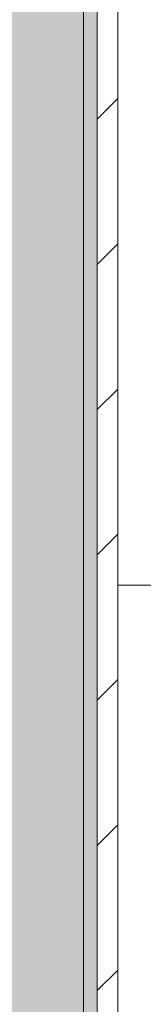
# Model space of a CAD drawing. Header units: millimetres. Extents: x 5980700 to 6194397, y -12939 to 2351883.
# Tile 70 of 124: x 6036112 to 6036202, y -3559 to -2840. Entities that reach past the tile are written whole.
import ezdxf

# ---------------------------------------------------------------- set-up
doc = ezdxf.new("R2010")
doc.units = ezdxf.units.MM
for name, color, linetype, lineweight in [('A-FLOR-PATT', 8, 'Continuous', 18), ('A-WALL', 113, 'Continuous', 18), ('A-WALL-PATT', 111, 'Continuous', 25)]:
    doc.layers.add(name, color=color, linetype=linetype, lineweight=lineweight)

# ---------------------------------------------------------------- blocks, each defined once
blk = doc.blocks.new('BE-PMSa-MOD-ARQ-CONEXAODOFUTURO-EX-000-R_rvt-1-PLANTA DE CAIMENTO DE PISOS - TÉRREO')
at = {"layer": 'A-FLOR-PATT', "lineweight": 5}
h = blk.add_hatch(dxfattribs=at)
h.set_pattern_fill('FP_19', color=71, style=0, pattern_type=2)
h.set_pattern_definition([(0, (1076.385, -4153.340999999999), (0, 450), []), (90, (1076.385, -4153.340999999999), (-450, 2.755455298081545e-14), [])])
h.paths.add_polyline_path([(-1408.117406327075, -6885.841005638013), (-1448.117406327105, -6885.841005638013), (-1448.117406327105, -6165.841005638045), (-1458.117406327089, -6165.841005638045), (-1458.117406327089, -6154.841005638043), (-1478.122472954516, -6154.841005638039), (-1478.122472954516, -6265.841005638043), (-1497.12247295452, -6265.841005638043), (-1497.12247295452, -6135.841005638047), (-1458.117406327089, -6135.841005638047), (-1458.117406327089, -6125.841005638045), (-1448.117406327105, -6125.841005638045), (-1448.117406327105, -6085.84100563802), (-1408.117406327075, -6085.84100563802), (-1408.117406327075, -6125.841005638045), (-1398.117406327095, -6125.841005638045), (-1398.117406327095, -6135.841005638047), (-1359.11233969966, -6135.841005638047), (-1359.11233969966, -6265.841005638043), (-1378.112339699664, -6265.841005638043), (-1379.117406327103, -6154.841005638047), (-1398.117406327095, -6154.841005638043), (-1398.117406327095, -6165.841005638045), (-1408.117406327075, -6165.841005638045), (-1408.117406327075, -6804.748590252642)])
h.paths.add_polyline_path([(-422.2840729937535, -6885.841005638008), (-462.2840729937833, -6885.841005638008), (-462.2840729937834, -6165.841005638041), (-472.284072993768, -6165.841005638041), (-472.284072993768, -6154.841005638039), (-492.2891396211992, -6154.841005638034), (-492.2891396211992, -6265.841005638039), (-511.2891396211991, -6265.841005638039), (-511.2891396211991, -6135.841005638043), (-472.284072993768, -6135.841005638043), (-472.284072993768, -6125.841005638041), (-462.2840729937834, -6125.841005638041), (-462.2840729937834, -6085.841005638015), (-422.2840729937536, -6085.841005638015), (-422.2840729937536, -6125.841005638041), (-412.2840729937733, -6125.841005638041), (-412.2840729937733, -6135.841005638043), (-373.2790063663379, -6135.841005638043), (-373.2790063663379, -6265.841005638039), (-392.2790063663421, -6265.841005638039), (-393.2840729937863, -6154.841005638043), (-412.2840729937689, -6154.841005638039), (-412.2840729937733, -6165.841005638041), (-422.2840729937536, -6165.841005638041), (-422.2840729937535, -6804.748590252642)])
h.paths.add_polyline_path([(563.5492603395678, -6885.841005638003), (523.5492603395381, -6885.841005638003), (523.5492603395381, -6165.841005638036), (513.5492603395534, -6165.841005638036), (513.5492603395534, -6154.84100563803), (493.5441937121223, -6154.841005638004), (493.5441937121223, -6265.841005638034), (474.5441937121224, -6265.841005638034), (474.5441937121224, -6135.841005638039), (513.5492603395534, -6135.841005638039), (513.5492603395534, -6125.841005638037), (523.5492603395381, -6125.841005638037), (523.5492603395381, -6085.841005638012), (563.5492603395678, -6085.841005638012), (563.5492603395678, -6125.841005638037), (573.5492603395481, -6125.841005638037), (573.5492603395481, -6135.841005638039), (612.5543269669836, -6135.841005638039), (612.5543269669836, -6265.841005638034), (593.5543269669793, -6265.841005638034), (592.5492603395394, -6154.841005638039), (573.5492603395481, -6154.841005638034), (573.5492603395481, -6165.841005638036), (563.5492603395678, -6165.841005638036), (563.5492603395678, -6804.748590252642)])
h.paths.add_polyline_path([(1549.382593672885, -6885.841005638), (1509.382593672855, -6885.841005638), (1509.382593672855, -6165.841005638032), (1499.38259367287, -6165.841005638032), (1499.38259367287, -6154.841005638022), (1479.377527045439, -6154.841005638), (1479.377527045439, -6265.84100563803), (1460.377527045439, -6265.84100563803), (1460.377527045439, -6135.841005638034), (1499.38259367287, -6135.841005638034), (1499.38259367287, -6125.841005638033), (1509.382593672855, -6125.841005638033), (1509.382593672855, -6085.841005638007), (1549.382593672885, -6085.841005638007), (1549.382593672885, -6125.841005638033), (1559.382593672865, -6125.841005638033), (1559.382593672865, -6135.841005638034), (1598.387660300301, -6135.841005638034), (1598.387660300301, -6265.84100563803), (1579.387660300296, -6265.84100563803), (1578.382593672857, -6154.841005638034), (1559.382593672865, -6154.84100563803), (1559.382593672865, -6165.841005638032), (1549.382593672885, -6165.841005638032), (1549.382593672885, -6839.505983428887)])
h.paths.add_polyline_path([(-3379.784072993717, -6885.841005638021), (-3419.784072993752, -6885.841005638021), (-3419.784072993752, -6165.841005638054), (-3429.784072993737, -6165.841005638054), (-3429.784072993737, -6154.841005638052), (-3449.789139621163, -6154.841005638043), (-3449.789139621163, -6265.841005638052), (-3468.789139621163, -6265.841005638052), (-3468.789139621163, -6135.841005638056), (-3429.784072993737, -6135.841005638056), (-3429.784072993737, -6125.841005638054), (-3419.784072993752, -6125.841005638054), (-3419.784072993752, -6085.841005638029), (-3379.784072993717, -6085.841005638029), (-3379.784072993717, -6125.841005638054), (-3369.784072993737, -6125.841005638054), (-3369.784072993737, -6135.841005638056), (-3330.779006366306, -6135.841005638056), (-3330.779006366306, -6265.841005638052), (-3349.779006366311, -6265.841005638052), (-3350.784072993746, -6154.841005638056), (-3369.784072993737, -6154.841005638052), (-3369.784072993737, -6165.841005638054), (-3379.784072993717, -6165.841005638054), (-3379.784072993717, -6804.748590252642)])
h.paths.add_polyline_path([(-2393.950739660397, -6885.841005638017), (-2433.950739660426, -6885.841005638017), (-2433.950739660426, -6165.841005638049), (-2443.950739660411, -6165.841005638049), (-2443.950739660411, -6154.841005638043), (-2463.955806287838, -6154.841005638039), (-2463.955806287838, -6265.841005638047), (-2482.955806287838, -6265.841005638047), (-2482.955806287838, -6135.841005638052), (-2443.950739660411, -6135.841005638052), (-2443.950739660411, -6125.84100563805), (-2433.950739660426, -6125.84100563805), (-2433.950739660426, -6085.841005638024), (-2393.950739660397, -6085.841005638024), (-2393.950739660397, -6125.84100563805), (-2383.950739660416, -6125.84100563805), (-2383.950739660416, -6135.841005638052), (-2344.945673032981, -6135.841005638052), (-2344.945673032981, -6265.841005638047), (-2363.945673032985, -6265.841005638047), (-2364.950739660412, -6154.841005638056), (-2383.950739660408, -6154.841005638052), (-2383.950739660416, -6165.841005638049), (-2393.950739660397, -6165.841005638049), (-2393.950739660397, -6804.748590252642)])
h.paths.add_polyline_path([(-1633.586260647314, -8187.825683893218), (-1326.11487301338, -8187.825683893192), (-1326.11487301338, -6915.841005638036), (-1408.117406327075, -6915.841005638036), (-1408.117406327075, -6885.841005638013), (-1222.284072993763, -6885.841005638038), (-1222.284072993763, -6915.841005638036), (-1296.11487301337, -6915.841005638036), (-1296.11487301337, -8187.825683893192), (-340.281539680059, -8187.825683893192), (-340.281539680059, -6915.841005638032), (-422.2840729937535, -6915.841005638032), (-422.2840729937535, -6885.841005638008), (-236.4507396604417, -6885.841005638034), (-236.4507396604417, -6915.841005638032), (-310.281539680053, -6915.841005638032), (-310.2815396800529, -8187.825683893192), (645.5517936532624, -8187.825683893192), (645.5517936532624, -6915.841005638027), (563.5492603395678, -6915.841005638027), (563.5492603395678, -6885.841005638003), (749.3825936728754, -6885.84100563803), (749.3825936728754, -6915.841005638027), (675.5517936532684, -6915.841005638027), (675.5517936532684, -8187.825683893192), (1631.385126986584, -8187.825683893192), (1631.385126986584, -6915.841005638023), (1549.382593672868, -6915.841005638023), (1549.382593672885, -6885.841005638), (1876.385126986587, -6885.841005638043), (1876.385126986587, -5160.841005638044), (1819.382593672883, -5160.84100563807), (1819.382593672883, -5130.841005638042), (1876.385126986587, -5130.841005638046), (1876.385126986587, -3880.841005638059), (1437.385126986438, -3880.841005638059), (1436.385126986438, -3898.231985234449), (1424.554938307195, -3898.231985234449), (1424.554938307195, -3931.218364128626), (1419.460598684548, -3931.218364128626), (1419.460598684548, -3946.925911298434), (1413.385126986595, -3946.925911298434), (1413.385126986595, -3958.858886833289), (1444.385126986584, -3958.858886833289), (1444.385126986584, -3970.828505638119), (1370.385126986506, -3970.828505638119), (1370.385126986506, -3958.948636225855), (1401.385126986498, -3958.858886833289), (1401.385126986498, -3946.925911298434), (1395.309655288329, -3946.925911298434), (1395.309655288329, -3931.218364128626), (1390.215315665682, -3931.218364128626), (1390.215315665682, -3898.231985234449), (1377.385126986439, -3897.231985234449), (1377.385126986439, -3880.841005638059), (938.3851269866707, -3880.841005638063), (938.385126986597, -5130.841005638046), (1019.382593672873, -5130.841005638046), (1019.382593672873, -5160.841005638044), (816.3825936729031, -5160.84100563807), (816.3825936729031, -5130.841005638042), (908.3851269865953, -5130.841005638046), (908.3851269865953, -3880.841005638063), (469.3851269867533, -3880.841005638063), (468.3851269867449, -3898.231985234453), (456.554938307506, -3898.231985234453), (456.554938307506, -3931.21836412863), (451.4605986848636, -3931.21836412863), (451.4605986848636, -3946.925911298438), (445.3851269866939, -3946.925911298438), (445.3851269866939, -3958.948636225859), (476.3851269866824, -3958.948636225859), (476.3851269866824, -3970.828505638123), (402.3851269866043, -3970.828505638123), (402.3851269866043, -3958.858886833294), (433.3851269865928, -3958.858886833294), (433.3851269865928, -3946.925911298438), (427.3096552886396, -3946.925911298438), (427.3096552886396, -3931.21836412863), (422.2153156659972, -3931.21836412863), (422.2153156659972, -3898.231985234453), (409.3851269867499, -3897.231985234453), (409.3851269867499, -3880.841005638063), (-29.61487301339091, -3880.841005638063), (-29.61487301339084, -5130.841005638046), (16.38259367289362, -5130.841005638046), (16.38259367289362, -5160.841005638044), (-116.6174063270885, -5160.84100563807), (-116.6174063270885, -5130.841005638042), (-59.61487301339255, -5130.841005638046), (-59.61487301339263, -3880.841005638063), (-498.6148730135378, -3880.841005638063), (-499.6148730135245, -3898.231985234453), (-511.4450616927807, -3898.231985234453), (-511.4450616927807, -3931.21836412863), (-516.5394013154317, -3931.21836412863), (-516.5394013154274, -3946.925911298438), (-522.6148730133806, -3946.925911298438), (-522.6148730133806, -3958.858886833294), (-491.6148730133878, -3958.858886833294), (-491.6148730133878, -3970.828505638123), (-565.614873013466, -3970.828505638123), (-565.614873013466, -3958.948636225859), (-534.6148730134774, -3958.858886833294), (-534.6148730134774, -3946.925911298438), (-540.6903447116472, -3946.925911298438), (-540.6903447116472, -3931.21836412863), (-545.7846843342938, -3931.21836412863), (-545.7846843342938, -3898.231985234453), (-558.6148730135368, -3897.231985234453), (-558.6148730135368, -3880.841005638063), (-997.6148730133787, -3880.841005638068), (-997.6148730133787, -5130.841005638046), (-916.6174063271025, -5130.841005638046), (-916.6174063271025, -5160.841005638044), (-1084.617406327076, -5160.84100563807), (-1084.617406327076, -5130.841005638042), (-1027.61487301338, -5130.841005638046), (-1027.614873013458, -3880.841005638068), (-1466.614873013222, -3880.841005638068), (-1467.614873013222, -3898.231985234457), (-1479.44506169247, -3898.231985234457), (-1479.44506169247, -3931.218364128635), (-1484.539401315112, -3931.218364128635), (-1484.539401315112, -3946.925911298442), (-1490.614873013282, -3946.925911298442), (-1490.614873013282, -3958.948636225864), (-1459.614873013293, -3958.948636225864), (-1459.614873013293, -3970.828505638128), (-1533.614873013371, -3970.828505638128), (-1533.614873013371, -3958.858886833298), (-1502.614873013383, -3958.858886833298), (-1502.614873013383, -3946.925911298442), (-1508.690344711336, -3946.925911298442), (-1508.690344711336, -3931.218364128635), (-1513.784684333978, -3931.218364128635), (-1513.784684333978, -3898.231985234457), (-1526.614873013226, -3897.231985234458), (-1526.614873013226, -3880.841005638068), (-1965.614873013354, -3880.841005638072), (-1965.614873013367, -5130.841005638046), (-1884.61740632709, -5130.841005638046), (-1884.61740632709, -5160.841005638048), (-2052.617406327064, -5160.84100563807), (-2052.617406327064, -5130.841005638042), (-1995.614873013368, -5130.841005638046), (-1995.614873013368, -3880.841005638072), (-2434.614873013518, -3880.841005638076), (-2435.614873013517, -3898.231985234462), (-2447.445061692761, -3898.231985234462), (-2447.445061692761, -3931.218364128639), (-2452.539401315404, -3931.218364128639), (-2452.539401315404, -3946.925911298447), (-2458.614873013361, -3946.925911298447), (-2458.614873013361, -3958.858886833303), (-2427.614873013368, -3958.858886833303), (-2427.614873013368, -3970.828505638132), (-2501.614873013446, -3970.828505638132), (-2501.614873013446, -3958.948636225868), (-2470.614873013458, -3958.858886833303), (-2470.614873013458, -3946.925911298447), (-2476.690344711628, -3946.925911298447), (-2476.690344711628, -3931.218364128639), (-2481.78468433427, -3931.218364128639), (-2481.78468433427, -3898.231985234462), (-2494.614873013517, -3897.231985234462), (-2494.614873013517, -3880.841005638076), (-2933.614873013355, -3880.841005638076), (-2933.614873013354, -5130.841005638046), (-2852.617406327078, -5130.841005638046), (-2852.617406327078, -5160.841005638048), (-2963.614873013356, -5160.841005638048), (-2963.614873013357, -3730.841005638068), (-273.614873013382, -3730.841005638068), (-273.6148730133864, -1905.841005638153), (-333.6148730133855, -1905.841005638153), (-333.6148730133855, -1920.841005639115), (-403.6148730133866, -1920.841005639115), (-403.6148730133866, -1905.841005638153), (-413.6148730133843, -1905.841005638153), (-413.6148730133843, -2645.841005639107), (-403.614873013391, -2645.841005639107), (-403.614873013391, -2656.841005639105), (-383.6098063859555, -2656.841005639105), (-383.6098063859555, -2545.841005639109), (-364.6098063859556, -2545.841005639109), (-364.6098063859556, -2675.841005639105), (-403.614873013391, -2675.841005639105), (-403.614873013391, -2685.841005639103), (-413.6148730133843, -2685.841005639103), (-413.6148730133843, -2725.841005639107), (-443.614873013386, -2725.841005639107), (-443.614873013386, -2685.841005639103), (-453.6148730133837, -2685.841005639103), (-453.6148730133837, -2675.841005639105), (-492.6199396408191, -2675.841005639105), (-492.6199396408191, -2545.841005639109), (-473.6199396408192, -2545.841005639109), (-472.6148730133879, -2656.841005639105), (-453.6148730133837, -2656.841005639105), (-453.6148730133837, -2645.841005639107), (-443.614873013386, -2645.841005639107), (-443.614873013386, -1905.841005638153), (-1243.614873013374, -1905.841005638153), (-1243.614873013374, -1920.841005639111), (-1313.614873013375, -1920.841005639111), (-1313.614873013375, -1905.841005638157), (-1861.627696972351, -1905.841005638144), (-1861.627696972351, -2730.841005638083), (-1891.627696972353, -2730.841005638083), (-1891.627696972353, -2503.341005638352), (-4291.627696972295, -2503.34100563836), (-4291.627696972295, -3602.841794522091), (-4115.616662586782, -3602.841794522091), (-4115.616662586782, -3918.841794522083), (-4291.627696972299, -3918.841794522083), (-4291.62769697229, -6885.841005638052), (-4179.784072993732, -6885.841005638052), (-4179.784072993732, -6915.841005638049), (-4291.62769697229, -6915.841005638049), (-4291.62769697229, -8187.825683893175), (-3297.781539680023, -8187.825683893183), (-3297.781539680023, -6915.841005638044), (-3379.784072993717, -6915.841005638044), (-3379.784072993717, -6885.841005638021), (-3193.950739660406, -6885.841005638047), (-3193.950739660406, -6915.841005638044), (-3267.781539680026, -6915.841005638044), (-3267.781539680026, -8187.825683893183), (-2311.948206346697, -8187.825683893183), (-2311.948206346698, -6915.84100563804), (-2393.950739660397, -6915.84100563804), (-2393.950739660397, -6885.841005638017), (-2208.117406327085, -6885.841005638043), (-2208.117406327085, -6915.84100563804), (-2281.948206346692, -6915.84100563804), (-2281.948206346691, -8187.825683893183), (-1634.040783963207, -8187.825683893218)])
h.paths.add_polyline_path([(1081.283969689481, -8177.824964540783), (974.2429165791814, -8177.757752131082), (969.89444838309, -8176.62737626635), (962.5990053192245, -8171.491896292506), (958.4892938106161, -8163.573126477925), (957.9528572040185, -8159.112278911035), (958.3458896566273, -8046.283814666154), (960.307945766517, -8039.866218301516), (963.7283128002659, -8032.919235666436), (963.7283128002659, -7942.145418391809), (961.4375489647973, -7935.578149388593), (960.4463710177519, -7926.6496358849), (961.5940795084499, -7650.620109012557), (964.0656786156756, -7630.220274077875), (974.8299487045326, -7602.120334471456), (992.0949357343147, -7577.474922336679), (1014.827323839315, -7557.759074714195), (1044.094972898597, -7543.599703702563), (1071.00633885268, -7537.47041637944), (1104.593384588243, -7534.802663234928), (1150.72110646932, -7533.999939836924), (1177.139309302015, -7534.536061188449), (1217.145192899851, -7537.754905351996), (1245.244404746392, -7544.159408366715), (1272.081338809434, -7557.769795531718), (1294.810519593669, -7577.489024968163), (1312.071615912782, -7602.136909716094), (1322.831558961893, -7630.238285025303), (1326.446371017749, -7660.111296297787), (1325.461348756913, -7935.551189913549), (1322.756520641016, -7944.035336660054), (1322.75652064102, -8032.919235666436), (1327.175489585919, -8039.484241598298), (1328.701960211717, -8047.249322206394), (1328.191987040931, -8166.732035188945), (1324.318356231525, -8173.441360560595), (1317.609030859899, -8177.314991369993), (1313.735400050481, -8177.824964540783)])
h.paths.add_polyline_path([(327.9020667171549, -8177.824964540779), (-11.59041675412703, -8177.757752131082), (-15.938884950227, -8176.627376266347), (-23.23432801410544, -8171.491896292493), (-27.34403952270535, -8163.573126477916), (-27.88047612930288, -8159.11227891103), (-27.48744367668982, -8046.283814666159), (-25.52538756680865, -8039.866218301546), (-22.10502053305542, -8032.919235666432), (-22.10502053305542, -7942.145418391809), (-24.39578436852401, -7935.578149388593), (-25.38696231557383, -7926.649635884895), (-24.23925382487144, -7650.620109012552), (-21.76765471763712, -7630.220274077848), (-11.00338462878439, -7602.120334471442), (6.261602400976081, -7577.474922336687), (28.99399050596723, -7557.759074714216), (58.26163956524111, -7543.599703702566), (85.1730055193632, -7537.470416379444), (118.760051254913, -7534.802663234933), (164.8877731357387, -7533.999939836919), (197.9780157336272, -7535.04143530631), (231.3118595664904, -7537.754905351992), (259.4110714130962, -7544.159408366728), (286.2480054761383, -7557.769795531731), (308.9771862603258, -7577.48902496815), (326.2382825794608, -7602.136909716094), (336.9982256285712, -7630.238285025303), (340.613037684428, -7660.111296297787), (339.6280154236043, -7935.551189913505), (336.9231873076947, -7944.035336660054), (336.923187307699, -8032.919235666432), (341.3421562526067, -8039.484241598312), (342.8686268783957, -8047.249322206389), (342.3586537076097, -8166.73203518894), (338.4850228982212, -8173.441360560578), (331.7756975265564, -8177.314991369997)])
h.paths.add_polyline_path([(-992.9312666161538, -8177.824964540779), (-1001.772218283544, -8176.627376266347), (-1009.067661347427, -8171.491896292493), (-1013.177372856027, -8163.573126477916), (-1013.713809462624, -8159.11227891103), (-1013.320777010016, -8046.283814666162), (-1011.358720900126, -8039.866218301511), (-1007.938353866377, -8032.919235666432), (-1007.938353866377, -7942.145418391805), (-1010.229117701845, -7935.57814938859), (-1011.220295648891, -7926.649635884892), (-1010.072587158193, -7650.620109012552), (-1007.600988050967, -7630.22027407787), (-996.8367179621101, -7602.120334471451), (-979.5717309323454, -7577.474922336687), (-956.8393428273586, -7557.75907471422), (-927.5716937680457, -7543.599703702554), (-900.6603278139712, -7537.470416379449), (-867.0732820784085, -7534.802663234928), (-820.9455601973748, -7533.999939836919), (-794.5273573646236, -7534.536061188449), (-754.5214737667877, -7537.754905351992), (-726.4222619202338, -7544.159408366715), (-699.5853278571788, -7557.769795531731), (-676.8561470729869, -7577.489024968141), (-659.5950507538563, -7602.136909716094), (-648.8351077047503, -7630.238285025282), (-645.2202956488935, -7660.111296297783), (-646.2053179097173, -7935.55118991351), (-648.9101460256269, -7944.035336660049), (-648.9101460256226, -8032.919235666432), (-644.4911770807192, -8039.484241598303), (-642.9647064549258, -8047.249322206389), (-643.4746796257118, -8166.73203518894), (-647.3483104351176, -8173.441360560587), (-654.0576358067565, -8177.314991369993), (-661.1148590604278, -8177.824964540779), (-979.7632562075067, -8177.824964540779)])
h.paths.add_polyline_path([(-1863.06921016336, -8177.824964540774), (-1973.078744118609, -8177.757752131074), (-1977.427212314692, -8176.627376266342), (-1984.722655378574, -8171.491896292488), (-1988.832366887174, -8163.573126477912), (-1989.368803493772, -8159.112278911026), (-1988.975771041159, -8046.283814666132), (-1987.013714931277, -8039.866218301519), (-1983.593347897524, -8032.919235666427), (-1983.593347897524, -7942.145418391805), (-1985.884111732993, -7935.578149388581), (-1986.875289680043, -7926.649635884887), (-1985.72758118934, -7650.620109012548), (-1983.255982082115, -7630.22027407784), (-1972.491711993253, -7602.120334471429), (-1955.226724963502, -7577.474922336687), (-1932.494336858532, -7557.75907471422), (-1903.22668779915, -7543.599703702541), (-1876.315321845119, -7537.470416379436), (-1842.728276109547, -7534.802663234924), (-1796.60055422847, -7533.999939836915), (-1770.182351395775, -7534.53606118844), (-1730.176467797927, -7537.754905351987), (-1702.077255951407, -7544.159408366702), (-1675.240321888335, -7557.769795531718), (-1652.511141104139, -7577.489024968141), (-1635.250044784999, -7602.136909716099), (-1624.449879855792, -7630.570680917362), (-1620.875289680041, -7660.111296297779), (-1621.860311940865, -7935.551189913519), (-1624.565140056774, -7944.035336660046), (-1624.56514005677, -8032.919235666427), (-1620.146171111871, -8039.484241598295), (-1618.619700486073, -8047.249322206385), (-1619.129673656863, -8166.732035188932), (-1623.003304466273, -8173.441360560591), (-1629.712629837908, -8177.314991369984), (-1633.586260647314, -8177.824964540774)])
h.paths.add_polyline_path([(-2619.419593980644, -8177.82496454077), (-2958.912077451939, -8177.75775213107), (-2963.260545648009, -8176.627376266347), (-2970.555988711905, -8171.491896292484), (-2974.665700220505, -8163.573126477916), (-2975.202136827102, -8159.112278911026), (-2974.809104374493, -8046.283814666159), (-2972.847048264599, -8039.866218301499), (-2969.426681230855, -8032.919235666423), (-2969.426681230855, -7942.145418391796), (-2971.717445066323, -7935.578149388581), (-2972.708623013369, -7926.343502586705), (-2971.56091452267, -7650.620109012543), (-2969.089315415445, -7630.220274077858), (-2958.325045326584, -7602.120334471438), (-2941.060058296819, -7577.474922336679), (-2918.327670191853, -7557.759074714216), (-2889.060021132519, -7543.599703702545), (-2862.148655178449, -7537.470416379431), (-2828.561609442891, -7534.802663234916), (-2782.4338875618, -7533.999939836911), (-2756.015684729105, -7534.536061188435), (-2716.009801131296, -7537.754905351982), (-2687.910589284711, -7544.159408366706), (-2661.073655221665, -7557.769795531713), (-2638.344474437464, -7577.489024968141), (-2621.08337811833, -7602.136909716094), (-2610.323435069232, -7630.23828502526), (-2606.708623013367, -7660.111296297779), (-2607.693645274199, -7935.551189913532), (-2610.398473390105, -7944.035336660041), (-2610.3984733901, -8032.919235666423), (-2605.979504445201, -8039.48424159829), (-2604.453033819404, -8047.24932220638), (-2604.963006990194, -8166.732035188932), (-2608.836637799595, -8173.441360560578), (-2615.545963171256, -8177.314991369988)])
h.paths.add_polyline_path([(-3630.1498973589, -8105.84028628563), (-3969.023528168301, -8105.330313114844), (-3975.732853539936, -8101.456682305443), (-3979.606484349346, -8094.747356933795), (-3980.116457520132, -8090.87372612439), (-3980.116457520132, -7975.264643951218), (-3978.589986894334, -7967.499563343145), (-3974.171017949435, -7960.934557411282), (-3974.171017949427, -7871.338078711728), (-3976.875846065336, -7863.56651165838), (-3977.860868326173, -7854.637361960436), (-3976.712378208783, -7578.635430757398), (-3974.171017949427, -7558.057631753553), (-3963.48611322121, -7530.152231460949), (-3944.369171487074, -7503.894264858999), (-3919.652445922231, -7483.835936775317), (-3896.658902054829, -7472.174730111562), (-3866.537949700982, -7465.428494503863), (-3828.55380661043, -7462.551382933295), (-3781.621430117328, -7462.015261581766), (-3756.007881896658, -7462.817984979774), (-3721.171753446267, -7465.770227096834), (-3693.081068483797, -7472.168114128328), (-3666.241821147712, -7485.77439645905), (-3643.509433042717, -7505.490244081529), (-3626.244446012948, -7530.135656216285), (-3615.142810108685, -7561.020111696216), (-3611.858645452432, -7588.126618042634), (-3612.852046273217, -7863.593471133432), (-3615.142810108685, -7872.075620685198), (-3615.142810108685, -7962.107780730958), (-3611.722443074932, -7967.881540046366), (-3609.760386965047, -7974.299136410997), (-3609.367354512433, -7980.998444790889), (-3609.903791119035, -8091.58844822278), (-3614.013502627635, -8099.507218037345), (-3621.308945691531, -8104.642698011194), (-3625.657413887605, -8105.77307387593)])
h.paths.add_polyline_path([(-2052.617406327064, -5960.841005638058), (-2092.617406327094, -5960.841005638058), (-2092.617406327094, -5920.841005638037), (-2102.617406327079, -5920.841005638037), (-2102.617406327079, -5910.841005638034), (-2141.62247295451, -5910.841005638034), (-2141.62247295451, -5780.841005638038), (-2122.62247295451, -5780.841005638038), (-2121.61740632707, -5891.841005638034), (-2102.617406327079, -5891.841005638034), (-2102.617406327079, -5880.841005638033), (-2092.617406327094, -5880.841005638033), (-2092.617406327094, -5160.84100563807), (-2052.617406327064, -5160.84100563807), (-2052.617406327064, -5880.841005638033), (-2042.61740632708, -5880.841005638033), (-2042.61740632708, -5891.841005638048), (-2022.612339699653, -5891.84100563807), (-2022.612339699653, -5780.841005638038), (-2003.612339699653, -5780.841005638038), (-2003.612339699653, -5910.841005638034), (-2042.61740632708, -5910.841005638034), (-2042.61740632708, -5920.841005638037), (-2052.617406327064, -5920.841005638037)])
h.paths.add_polyline_path([(-116.6174063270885, -5960.841005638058), (-156.6174063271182, -5960.841005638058), (-156.6174063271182, -5920.841005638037), (-166.6174063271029, -5920.841005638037), (-166.6174063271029, -5910.841005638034), (-205.6224729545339, -5910.841005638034), (-205.622472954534, -5780.841005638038), (-186.6224729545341, -5780.841005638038), (-185.6174063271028, -5891.841005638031), (-166.6174063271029, -5891.841005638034), (-166.6174063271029, -5880.841005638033), (-156.6174063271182, -5880.841005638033), (-156.6174063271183, -5160.84100563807), (-116.6174063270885, -5160.84100563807), (-116.6174063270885, -5880.841005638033), (-106.6174063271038, -5880.841005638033), (-106.6174063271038, -5891.841005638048), (-86.61233969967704, -5891.84100563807), (-86.61233969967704, -5780.841005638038), (-67.61233969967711, -5780.841005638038), (-67.61233969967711, -5910.841005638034), (-106.6174063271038, -5910.841005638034), (-106.6174063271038, -5920.841005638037), (-116.6174063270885, -5920.841005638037)])
h.paths.add_polyline_path([(776.3825936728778, -5960.841005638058), (776.3825936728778, -5920.841005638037), (766.382593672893, -5920.841005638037), (766.382593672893, -5910.841005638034), (727.3775270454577, -5910.841005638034), (727.3775270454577, -5780.841005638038), (746.3775270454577, -5780.841005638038), (747.3825936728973, -5891.841005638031), (766.382593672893, -5891.841005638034), (766.382593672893, -5880.841005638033), (776.3825936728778, -5880.841005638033), (776.3825936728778, -5160.84100563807), (816.3825936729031, -5160.84100563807), (816.3825936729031, -5880.841005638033), (826.3825936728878, -5880.841005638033), (826.3825936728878, -5891.841005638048), (846.3876603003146, -5891.84100563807), (846.3876603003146, -5780.841005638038), (865.3876603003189, -5780.841005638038), (865.3876603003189, -5910.841005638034), (826.3825936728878, -5910.841005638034), (826.3825936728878, -5920.841005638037), (816.3825936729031, -5920.841005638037), (816.3825936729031, -5960.841005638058)])
h.paths.add_polyline_path([(1819.382593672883, -5960.841005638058), (1779.382593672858, -5960.841005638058), (1779.382593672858, -5920.841005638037), (1769.382593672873, -5920.841005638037), (1769.382593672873, -5910.841005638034), (1730.377527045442, -5910.841005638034), (1730.377527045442, -5780.841005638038), (1749.377527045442, -5780.841005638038), (1750.382593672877, -5891.841005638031), (1769.382593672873, -5891.841005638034), (1769.382593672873, -5880.841005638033), (1779.382593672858, -5880.841005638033), (1779.382593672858, -5160.84100563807), (1819.382593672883, -5160.84100563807), (1819.382593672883, -5880.841005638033), (1829.382593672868, -5880.841005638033), (1829.382593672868, -5891.841005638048), (1849.387660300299, -5891.84100563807), (1849.387660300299, -5780.841005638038), (1868.387660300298, -5780.841005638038), (1868.387660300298, -5910.841005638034), (1829.382593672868, -5910.841005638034), (1829.382593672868, -5920.841005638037), (1819.382593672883, -5920.841005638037)])
h.paths.add_polyline_path([(-1084.617406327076, -5960.841005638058), (-1124.617406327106, -5960.841005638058), (-1124.617406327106, -5920.841005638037), (-1134.617406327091, -5920.841005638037), (-1134.617406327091, -5910.841005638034), (-1173.622472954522, -5910.841005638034), (-1173.622472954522, -5780.841005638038), (-1154.622472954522, -5780.841005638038), (-1153.617406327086, -5891.841005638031), (-1134.617406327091, -5891.841005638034), (-1134.617406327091, -5880.841005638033), (-1124.617406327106, -5880.841005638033), (-1124.617406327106, -5160.84100563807), (-1084.617406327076, -5160.84100563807), (-1084.617406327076, -5880.841005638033), (-1074.617406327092, -5880.841005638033), (-1074.617406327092, -5891.841005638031), (-1054.612339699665, -5891.841005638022), (-1054.612339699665, -5780.841005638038), (-1035.612339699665, -5780.841005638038), (-1035.612339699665, -5910.841005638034), (-1074.617406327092, -5910.841005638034), (-1074.617406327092, -5920.841005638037), (-1084.617406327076, -5920.841005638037)])
h.paths.add_polyline_path([(-3110.634122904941, -2404.163055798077), (-3089.559253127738, -2402.354946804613), (-3132.171954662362, -2402.354946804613)])
h.paths.add_polyline_path([(-2291.627696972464, -2404.163055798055), (-2270.089865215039, -2402.35494680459), (-2313.165528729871, -2402.35494680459)])
h.paths.add_polyline_path([(-3853.61484510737, -2404.163055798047), (-3832.077013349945, -2402.354946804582), (-3875.152676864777, -2402.354946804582)])
h.paths.add_polyline_path([(-3142.339160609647, -2401.501406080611), (-3183.55053015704, -2395.193534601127), (-3167.436312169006, -2399.394490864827)])
h.paths.add_polyline_path([(-2323.332734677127, -2401.501406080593), (-2364.544104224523, -2395.193534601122), (-2348.429886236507, -2399.394490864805)])
h.paths.add_polyline_path([(-3885.319882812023, -2401.501406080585), (-3924.116436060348, -2395.82307415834), (-3910.41703437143, -2399.394490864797)])
h.paths.add_polyline_path([(-3078.929085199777, -2401.501406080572), (-3053.233014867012, -2399.238353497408), (-3040.810482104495, -2395.666917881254), (-3078.059864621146, -2401.36836192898)])
h.paths.add_polyline_path([(-2259.922659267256, -2401.50140608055), (-2234.825507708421, -2399.394490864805), (-2218.711289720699, -2395.193534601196), (-2246.15749904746, -2399.394490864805)])
h.paths.add_polyline_path([(-3821.909807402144, -2401.501406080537), (-3790.606665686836, -2397.776597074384), (-3791.218334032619, -2396.803725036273), (-3808.144647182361, -2399.394490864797)])
h.paths.add_polyline_path([(-3195.652806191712, -2392.038486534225), (-3231.517499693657, -2380.53997742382), (-3221.157028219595, -2385.389568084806)])
h.paths.add_polyline_path([(-2376.646380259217, -2392.038486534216), (-2412.511073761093, -2380.539977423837), (-2402.150602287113, -2385.389568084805)])
h.paths.add_polyline_path([(-3938.633528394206, -2392.038486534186), (-3974.498221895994, -2380.539977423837), (-3964.137750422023, -2385.38956808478)])
h.paths.add_polyline_path([(-3025.615439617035, -2392.038486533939), (-3000.111217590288, -2385.389568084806), (-2989.750746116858, -2380.539977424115), (-3004.87697517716, -2385.389568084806)])
h.paths.add_polyline_path([(-3768.596161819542, -2392.038486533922), (-3743.091939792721, -2385.389568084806), (-3732.731468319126, -2380.539977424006), (-3747.857697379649, -2385.389568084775)])
h.paths.add_polyline_path([(-2206.609013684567, -2392.038486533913), (-2181.104791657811, -2385.389568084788), (-2170.744320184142, -2380.539977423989), (-2185.870549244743, -2385.389568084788)])
h.paths.add_polyline_path([(-2155.670651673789, -2373.484205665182), (-2133.355084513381, -2363.038603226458), (-2133.355084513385, -2361.809115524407), (-2135.705106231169, -2363.038603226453)])
h.paths.add_polyline_path([(-3717.6577998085, -2373.484205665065), (-3695.342232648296, -2363.038603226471), (-3695.342232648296, -2361.809115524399), (-3697.69225436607, -2363.038603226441)])
h.paths.add_polyline_path([(-2974.677077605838, -2373.484205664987), (-2952.361510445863, -2363.038603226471), (-2952.361510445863, -2361.809115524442), (-2954.711532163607, -2363.038603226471)])
h.paths.add_polyline_path([(-2866.444849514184, -2185.219820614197), (-2866.538478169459, -2184.601973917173), (-2866.538478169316, -2185.01231778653)])
h.paths.add_polyline_path([(-2047.43842358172, -2185.219820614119), (-2047.532052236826, -2184.601973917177), (-2047.532052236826, -2185.012317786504)])
h.paths.add_polyline_path([(-3609.42557171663, -2185.219820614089), (-3609.519200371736, -2184.601973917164), (-3609.519200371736, -2185.012317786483)])
h.paths.add_polyline_path([(-2883.407863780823, -2148.720022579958), (-2884.10884218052, -2147.229009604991), (-2884.10884218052, -2147.845730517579)])
h.paths.add_polyline_path([(-3626.38858598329, -2148.720022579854), (-3629.681118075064, -2144.157919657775), (-3627.089564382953, -2147.845730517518)])
h.paths.add_polyline_path([(-2064.401437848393, -2148.720022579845), (-2065.102416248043, -2147.229009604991), (-2065.102416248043, -2147.845730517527)])
h.paths.add_polyline_path([(-2910.729698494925, -2115.682279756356), (-2913.073377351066, -2112.904930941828), (-2913.073377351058, -2113.807924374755)])
h.paths.add_polyline_path([(-2091.723272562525, -2115.682279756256), (-2094.066951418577, -2112.904930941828), (-2094.066951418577, -2113.80792437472)])
h.paths.add_polyline_path([(-3653.710420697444, -2115.682279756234), (-3656.054099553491, -2112.904930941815), (-3656.054099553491, -2113.807924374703)])
h.paths.add_polyline_path([(-2946.813568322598, -2087.775475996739), (-2952.361510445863, -2083.643408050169), (-2952.361510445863, -2084.872895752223)])
h.paths.add_polyline_path([(-3689.794290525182, -2087.775475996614), (-3695.342232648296, -2083.643408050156), (-3695.342232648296, -2084.872895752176)])
h.paths.add_polyline_path([(-2127.807142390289, -2087.775475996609), (-2133.355084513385, -2083.643408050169), (-2133.355084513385, -2084.87289575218)])
h.paths.add_polyline_path([(-2412.511073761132, -2066.142033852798), (-2376.64638025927, -2054.643524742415), (-2402.150602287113, -2061.292443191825)])
h.paths.add_polyline_path([(-3974.498221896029, -2066.142033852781), (-3938.633528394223, -2054.643524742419), (-3964.137750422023, -2061.292443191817)])
h.paths.add_polyline_path([(-3231.517499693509, -2066.142033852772), (-3195.652806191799, -2054.64352474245), (-3221.15702821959, -2061.292443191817)])
h.paths.add_polyline_path([(-2989.750746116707, -2066.142033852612), (-3000.111217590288, -2061.292443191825), (-3025.615439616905, -2054.643524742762), (-3000.111217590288, -2062.820383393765)])
h.paths.add_polyline_path([(-2170.744320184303, -2066.142033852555), (-2181.104791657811, -2061.292443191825), (-2206.609013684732, -2054.643524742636), (-2181.104791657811, -2062.82038339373)])
h.paths.add_polyline_path([(-3732.731468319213, -2066.142033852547), (-3743.091939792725, -2061.292443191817), (-3768.59616181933, -2054.643524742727), (-3743.091939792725, -2062.820383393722)])
h.paths.add_polyline_path([(-3926.531252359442, -2051.488476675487), (-3885.319882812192, -2045.180605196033), (-3910.417034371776, -2047.287520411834), (-3924.116436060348, -2050.858937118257)])
h.paths.add_polyline_path([(-2364.544104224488, -2051.488476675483), (-2323.332734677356, -2045.180605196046), (-2348.429886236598, -2047.287520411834)])
h.paths.add_polyline_path([(-3183.55053015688, -2051.488476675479), (-3142.33916060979, -2045.180605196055), (-3167.436312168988, -2047.287520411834)])
h.paths.add_polyline_path([(-2218.711289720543, -2051.48847667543), (-2234.614845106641, -2047.342439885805), (-2234.614845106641, -2049.054255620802)])
h.paths.add_polyline_path([(-3780.698437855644, -2051.4884766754), (-3796.812655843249, -2047.287520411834), (-3808.144647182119, -2047.287520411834), (-3796.812655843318, -2049.022011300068)])
h.paths.add_polyline_path([(-3072.614845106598, -2046.147071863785), (-3073.293874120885, -2045.653683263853), (-3073.293874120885, -2046.043138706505)])
h.paths.add_polyline_path([(-3089.096291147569, -2044.327064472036), (-3110.634122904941, -2042.518955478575), (-3132.171954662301, -2044.327064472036), (-3110.634122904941, -2044.327064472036)])
h.paths.add_polyline_path([(-3872.614845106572, -2044.327064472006), (-3873.293874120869, -2044.171017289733), (-3873.293874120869, -2044.327064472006)])
at = {"layer": 'A-WALL', "lineweight": 5}
h = blk.add_hatch(color=9, dxfattribs=at)
h.paths.add_polyline_path([(-4316.627696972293, -8187.825683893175), (-4306.6276969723, -8187.825683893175), (-4306.6276969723, -3883.841794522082), (-4316.627696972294, -3883.841794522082), (-4316.627696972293, -8142.74533134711)])
h.paths.add_polyline_path([(-4316.627696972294, -3873.141794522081), (-4306.6276969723, -3873.141794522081), (-4306.6276969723, -3648.541794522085), (-4316.627696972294, -3648.541794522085), (-4316.627696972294, -3746.470324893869)])
h.paths.add_polyline_path([(-4316.627696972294, -3637.841794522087), (-4306.6276969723, -3637.841794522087), (-4306.6276969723, -1958.841794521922), (-4316.627696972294, -1958.841794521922), (-4316.627696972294, -3627.841794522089)])
h.paths.add_polyline_path([(-4316.627696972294, -1948.141794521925), (-4306.6276969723, -1948.141794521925), (-4306.6276969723, -1900.841005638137), (-4316.627696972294, -1900.841005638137)])
at = {"layer": 'A-WALL-PATT', "lineweight": 5}
blk.add_hatch(color=57, dxfattribs=at).paths.add_polyline_path([(-4406.627696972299, -8187.825683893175), (-4316.627696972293, -8187.825683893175), (-4316.627696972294, -3883.841794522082), (-4406.616662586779, -3883.841794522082), (-4406.616662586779, -3873.141794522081), (-4316.627696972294, -3873.141794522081), (-4316.627696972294, -3648.541794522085), (-4406.616662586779, -3648.541794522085), (-4406.616662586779, -3637.841794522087), (-4316.627696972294, -3637.841794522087), (-4316.627696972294, -1958.841794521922), (-4406.616662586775, -1958.841794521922), (-4406.616662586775, -1948.141794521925), (-4316.627696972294, -1948.141794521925), (-4316.627696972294, -1900.841005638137), (-4406.627696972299, -1900.841005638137), (-4406.627696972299, -8142.74533134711)])
h = blk.add_hatch(dxfattribs=at)
h.set_pattern_fill('FP_14', color=252, style=0, pattern_type=2)
h.set_pattern_definition([(45, (0, 0), (-53.03300858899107, 53.03300858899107), [])])
h.paths.add_polyline_path([(-4306.6276969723, -8187.825683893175), (-4291.62769697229, -8187.825683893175), (-4291.627696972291, -3883.841794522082), (-4306.6276969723, -3883.841794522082), (-4306.6276969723, -8156.466721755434)])
h.paths.add_polyline_path([(-4306.6276969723, -3873.141794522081), (-4294.666662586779, -3873.141794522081), (-4291.627696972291, -3871.883013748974), (-4291.627696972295, -3649.800575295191), (-4294.666662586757, -3648.541794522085), (-4306.6276969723, -3648.541794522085), (-4306.6276969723, -3870.007837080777)])
h.paths.add_polyline_path([(-4291.627696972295, -3637.841794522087), (-4291.627696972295, -1958.841794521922), (-4306.6276969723, -1958.841794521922), (-4306.6276969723, -3637.841794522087), (-4294.666662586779, -3637.841794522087)])
h.paths.add_polyline_path([(-4306.6276969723, -1948.141794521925), (-4294.666662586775, -1948.141794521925), (-4291.627696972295, -1946.883013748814), (-4291.627696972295, -1900.841005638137), (-4306.6276969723, -1900.841005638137), (-4306.6276969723, -1945.007837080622)])
at = {"layer": 'A-WALL', "color": 90, "lineweight": 5}
for p, q in [((-4316.627696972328, -3637.84179452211), (-4316.627696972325, -1958.841794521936)), ((-4306.627696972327, -3637.84179452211), (-4306.627696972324, -1958.841794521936))]:
    blk.add_line(p, q, dxfattribs=at)
at = {"layer": 'A-WALL', "color": 130, "lineweight": 9}
blk.add_line((-4291.627696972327, -3637.84179452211), (-4291.627696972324, -1958.841794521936), dxfattribs=at)

msp = doc.modelspace()

# ---------------------------------------------------------------- block references
at = {"lineweight": 5}
msp.add_blockref('BE-PMSa-MOD-ARQ-CONEXAODOFUTURO-EX-000-R_rvt-1-PLANTA DE CAIMENTO DE PISOS - TÉRREO', (6040474.816446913, 0), dxfattribs=at)

doc.saveas('drawing.dxf')
